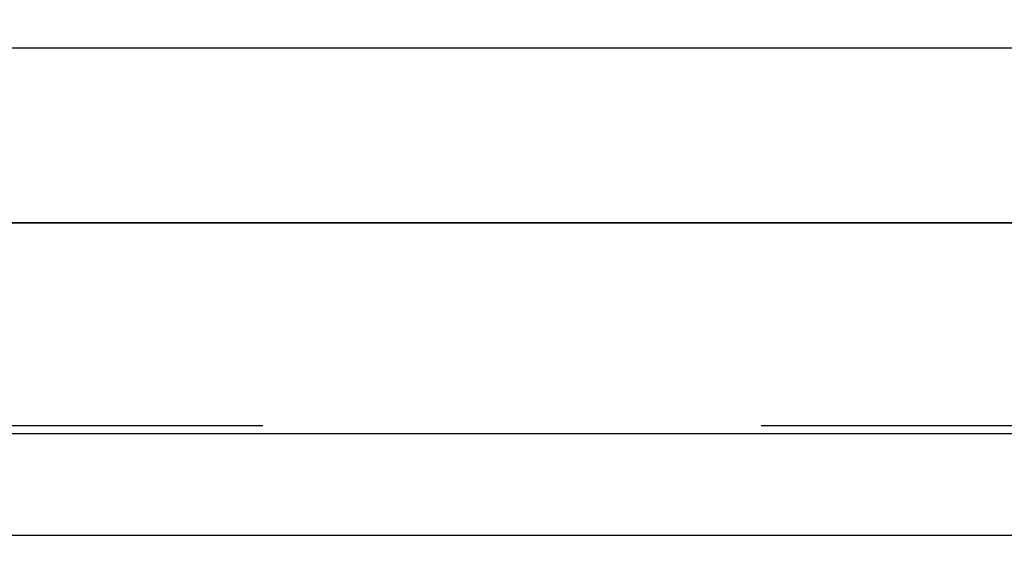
# Model space of a CAD drawing. Header units: millimetres. Extents: x -1690 to 192, y -898 to 54.
# Tile 134 of 256: x -1563.44 to -1550.44, y -48.54 to -41.38. Entities that reach past the tile are written whole.
import ezdxf

# ---------------------------------------------------------------- set-up
doc = ezdxf.new("R2010")
doc.units = ezdxf.units.MM
doc.header["$MEASUREMENT"] = 0
doc.layers.add('OVIDIO 186x93x72h', color=7, linetype='Continuous')

msp = doc.modelspace()

# ---------------------------------------------------------------- linework, layer by layer
at = {"layer": 'OVIDIO 186x93x72h', "extrusion": (1, 0, 0)}
for points in [[(-38.702, 676.569), (-38.788, 676.526), (-38.877, 676.486), (-38.966, 676.448), (-39.057, 676.412), (-39.149, 676.378), (-39.242, 676.346), (-39.335, 676.317), (-39.43, 676.289), (-39.526, 676.264), (-39.622, 676.242), (-39.719, 676.221), (-39.817, 676.203), (-39.915, 676.188), (-40.014, 676.175), (-40.113, 676.164), (-40.212, 676.156), (-40.311, 676.15), (-40.411, 676.147), (-40.51, 676.146), (-40.609, 676.148), (-40.708, 676.152), (-40.806, 676.159), (-40.904, 676.168), (-41.002, 676.179), (-41.099, 676.193), (-41.196, 676.209), (-41.291, 676.227), (-41.386, 676.248), (-41.48, 676.271), (-41.573, 676.296), (-41.665, 676.323), (-41.755, 676.352), (-41.845, 676.383), (-41.935, 676.416), (-42.024, 676.452), (-42.113, 676.49), (-42.201, 676.531), (-42.289, 676.573), (-42.376, 676.618), (-42.462, 676.666), (-42.546, 676.715), (-42.63, 676.767), (-42.713, 676.821), (-42.795, 676.877), (-42.875, 676.935), (-42.954, 676.995), (-43.032, 677.057), (-43.108, 677.121), (-43.182, 677.187), (-43.255, 677.255), (-43.326, 677.325), (-43.395, 677.396), (-43.462, 677.469), (-43.528, 677.543), (-43.591, 677.619), (-43.653, 677.697), (-43.712, 677.776), (-43.77, 677.856), (-43.825, 677.937), (-43.878, 678.019), (-43.929, 678.102), (-43.978, 678.187), (-44.024, 678.272), (-44.068, 678.357)], [(-41.385, 679.699), (-44.135, 685.2)], [(-42.973, 685.781), (-41.631, 686.452)], [(-43.773, 687.382), (-42.432, 688.053)], [(-43.773, 687.382), (-42.432, 688.053)], [(-44.694, 689.225), (-43.353, 689.896)], [(-43.353, 689.896), (-44.694, 689.225)], [(-43.353, 689.896), (-44.694, 689.225)], [(-44.694, 689.225), (-43.353, 689.896)], [(-44.068, 678.357), (-46.819, 683.858)], [(-46.819, 683.858), (-44.135, 685.2)], [(-45.615, 691.067), (-44.274, 691.738)], [(-45.615, 691.067), (-44.274, 691.738)], [(-47.364, 684.948), (-44.68, 686.29)], [(-47.364, 684.948), (-44.68, 686.29)], [(-46.416, 692.668), (-45.074, 693.339)], [(-45.857, 688.643), (-48.54, 687.302)], [(-48.54, 687.302), (-45.857, 688.643)], [(-48.54, 687.302), (-45.857, 688.643)], [(-45.857, 688.643), (-48.54, 687.302)], [(-49.717, 689.655), (-47.034, 690.997)], [(-49.717, 689.655), (-47.034, 690.997)], [(-50.262, 690.745), (-47.579, 692.087)], [(-47.579, 692.087), (-52.118, 701.165)]]:
    msp.add_lwpolyline(points, dxfattribs=at)
at = {"layer": 'OVIDIO 186x93x72h', "extrusion": (0, 0.894427, 0.447214)}
for points in [[(1553.088, 636.449), (1553.089, 636.364), (1553.092, 636.278), (1553.097, 636.191), (1553.104, 636.103), (1553.113, 636.015), (1553.124, 635.927), (1553.137, 635.838), (1553.152, 635.749), (1553.17, 635.659), (1553.19, 635.57), (1553.212, 635.48), (1553.237, 635.39), (1553.264, 635.3), (1553.293, 635.211), (1553.324, 635.121), (1553.358, 635.032), (1553.395, 634.943), (1553.434, 634.855), (1553.475, 634.768), (1553.518, 634.681), (1553.564, 634.595), (1553.612, 634.51), (1553.663, 634.426), (1553.716, 634.343), (1553.771, 634.261), (1553.828, 634.18), (1553.888, 634.101), (1553.949, 634.023), (1554.013, 633.946), (1554.079, 633.871), (1554.146, 633.798), (1554.216, 633.727), (1554.287, 633.657), (1554.36, 633.59), (1554.435, 633.524), (1554.512, 633.46), (1554.589, 633.399), (1554.669, 633.339), (1554.749, 633.282), (1554.831, 633.227), (1554.915, 633.174), (1554.999, 633.123), (1555.084, 633.075), (1555.17, 633.029), (1555.257, 632.986), (1555.344, 632.945), (1555.432, 632.906), (1555.521, 632.87), (1555.61, 632.836), (1555.699, 632.804), (1555.789, 632.775), (1555.879, 632.748), (1555.969, 632.723), (1556.058, 632.701), (1556.148, 632.681), (1556.238, 632.664), (1556.327, 632.648), (1556.416, 632.635), (1556.504, 632.624), (1556.592, 632.615), (1556.68, 632.608), (1556.767, 632.603), (1556.853, 632.6), (1556.938, 632.599), (1557.024, 632.6), (1557.11, 632.603), (1557.197, 632.608), (1557.284, 632.615), (1557.372, 632.624), (1557.461, 632.635), (1557.549, 632.648), (1557.639, 632.664), (1557.728, 632.681), (1557.818, 632.701), (1557.908, 632.723), (1557.998, 632.748), (1558.087, 632.775), (1558.177, 632.804), (1558.266, 632.836), (1558.355, 632.87), (1558.444, 632.906), (1558.532, 632.945), (1558.62, 632.986), (1558.706, 633.029), (1558.792, 633.075), (1558.878, 633.123), (1558.962, 633.174), (1559.045, 633.227), (1559.127, 633.282), (1559.208, 633.339), (1559.287, 633.399), (1559.365, 633.46), (1559.441, 633.524), (1559.516, 633.59), (1559.589, 633.657), (1559.661, 633.727), (1559.73, 633.798), (1559.798, 633.871), (1559.863, 633.946), (1559.927, 634.023), (1559.989, 634.101), (1560.048, 634.18), (1560.106, 634.261), (1560.161, 634.343), (1560.213, 634.426), (1560.264, 634.51), (1560.312, 634.595), (1560.358, 634.681), (1560.402, 634.768), (1560.443, 634.855), (1560.481, 634.943), (1560.518, 635.032), (1560.552, 635.121), (1560.583, 635.211), (1560.613, 635.3), (1560.64, 635.39), (1560.664, 635.48), (1560.686, 635.57), (1560.706, 635.659), (1560.724, 635.749), (1560.739, 635.838), (1560.753, 635.927), (1560.764, 636.015), (1560.773, 636.103), (1560.779, 636.191), (1560.784, 636.278), (1560.787, 636.364), (1560.788, 636.449)], [(1560.788, 636.449), (1560.787, 636.364), (1560.784, 636.278), (1560.779, 636.191), (1560.773, 636.103), (1560.764, 636.015), (1560.753, 635.927), (1560.739, 635.838), (1560.724, 635.749), (1560.706, 635.659), (1560.686, 635.57), (1560.664, 635.48), (1560.64, 635.39), (1560.613, 635.3), (1560.583, 635.211), (1560.552, 635.121), (1560.518, 635.032), (1560.481, 634.943), (1560.443, 634.855), (1560.402, 634.768), (1560.358, 634.681), (1560.312, 634.595), (1560.264, 634.51), (1560.213, 634.426), (1560.161, 634.343), (1560.106, 634.261), (1560.048, 634.18), (1559.989, 634.101), (1559.927, 634.023), (1559.863, 633.946), (1559.798, 633.871), (1559.73, 633.798), (1559.661, 633.727), (1559.589, 633.657), (1559.516, 633.59), (1559.441, 633.524), (1559.365, 633.46), (1559.287, 633.399), (1559.208, 633.339), (1559.127, 633.282), (1559.045, 633.227), (1558.962, 633.174), (1558.878, 633.123), (1558.792, 633.075), (1558.706, 633.029), (1558.62, 632.986), (1558.532, 632.945), (1558.444, 632.906), (1558.355, 632.87), (1558.266, 632.836), (1558.177, 632.804), (1558.087, 632.775), (1557.998, 632.748), (1557.908, 632.723), (1557.818, 632.701), (1557.728, 632.681), (1557.639, 632.664), (1557.549, 632.648), (1557.461, 632.635), (1557.372, 632.624), (1557.284, 632.615), (1557.197, 632.608), (1557.11, 632.603), (1557.024, 632.6), (1556.938, 632.599), (1556.853, 632.6), (1556.767, 632.603), (1556.68, 632.608), (1556.592, 632.615), (1556.504, 632.624), (1556.416, 632.635), (1556.327, 632.648), (1556.238, 632.664), (1556.148, 632.681), (1556.058, 632.701), (1555.969, 632.723), (1555.879, 632.748), (1555.789, 632.775), (1555.699, 632.804), (1555.61, 632.836), (1555.521, 632.87), (1555.432, 632.906), (1555.344, 632.945), (1555.257, 632.986), (1555.17, 633.029), (1555.084, 633.075), (1554.999, 633.123), (1554.915, 633.174), (1554.831, 633.227), (1554.749, 633.282), (1554.669, 633.339), (1554.589, 633.399), (1554.512, 633.46), (1554.435, 633.524), (1554.36, 633.59), (1554.287, 633.657), (1554.216, 633.727), (1554.146, 633.798), (1554.079, 633.871), (1554.013, 633.946), (1553.949, 634.023), (1553.888, 634.101), (1553.828, 634.18), (1553.771, 634.261), (1553.716, 634.343), (1553.663, 634.426), (1553.612, 634.51), (1553.564, 634.595), (1553.518, 634.681), (1553.475, 634.768), (1553.434, 634.855), (1553.395, 634.943), (1553.358, 635.032), (1553.324, 635.121), (1553.293, 635.211), (1553.264, 635.3), (1553.237, 635.39), (1553.212, 635.48), (1553.19, 635.57), (1553.17, 635.659), (1553.152, 635.749), (1553.137, 635.838), (1553.124, 635.927), (1553.113, 636.015), (1553.104, 636.103), (1553.097, 636.191), (1553.092, 636.278), (1553.089, 636.364), (1553.088, 636.449)], [(1560.788, 636.449), (1560.788, 636.38), (1560.786, 636.311), (1560.783, 636.242), (1560.778, 636.173), (1560.773, 636.104), (1560.766, 636.035), (1560.758, 635.966), (1560.748, 635.898), (1560.738, 635.829), (1560.726, 635.761), (1560.713, 635.694), (1560.699, 635.626), (1560.684, 635.559), (1560.667, 635.492), (1560.65, 635.426), (1560.631, 635.36), (1560.611, 635.295), (1560.59, 635.23), (1560.568, 635.166), (1560.545, 635.102), (1560.521, 635.039), (1560.495, 634.977), (1560.442, 634.853), (1560.384, 634.733), (1560.323, 634.615), (1560.259, 634.501), (1560.191, 634.389), (1560.127, 634.292), (1560.06, 634.196), (1559.989, 634.101), (1559.915, 634.008), (1559.838, 633.917), (1559.758, 633.827), (1559.674, 633.74), (1559.587, 633.655), (1559.497, 633.573), (1559.405, 633.493), (1559.309, 633.416), (1559.211, 633.342), (1559.11, 633.271), (1559.007, 633.202), (1558.902, 633.138), (1558.795, 633.076), (1558.685, 633.018), (1558.574, 632.964), (1558.462, 632.914), (1558.348, 632.867), (1558.232, 632.823), (1558.116, 632.784), (1557.999, 632.748), (1557.881, 632.717), (1557.763, 632.689), (1557.645, 632.665), (1557.526, 632.644), (1557.408, 632.628), (1557.29, 632.615), (1557.172, 632.606), (1557.055, 632.601), (1556.938, 632.599), (1556.822, 632.601), (1556.705, 632.606), (1556.587, 632.615), (1556.469, 632.628), (1556.35, 632.644), (1556.232, 632.665), (1556.113, 632.689), (1555.995, 632.717), (1555.877, 632.748), (1555.76, 632.784), (1555.644, 632.823), (1555.529, 632.867), (1555.415, 632.914), (1555.302, 632.964), (1555.191, 633.018), (1555.082, 633.076), (1554.974, 633.138), (1554.869, 633.202), (1554.766, 633.271), (1554.665, 633.342), (1554.567, 633.416), (1554.472, 633.493), (1554.379, 633.573), (1554.289, 633.655), (1554.202, 633.74), (1554.119, 633.827), (1554.038, 633.917), (1553.961, 634.008), (1553.887, 634.101), (1553.816, 634.196), (1553.749, 634.292), (1553.685, 634.389), (1553.618, 634.501), (1553.553, 634.615), (1553.492, 634.733), (1553.434, 634.853), (1553.381, 634.977), (1553.356, 635.039), (1553.331, 635.102), (1553.308, 635.166), (1553.286, 635.23), (1553.265, 635.295), (1553.245, 635.36), (1553.227, 635.426), (1553.209, 635.492), (1553.192, 635.559), (1553.177, 635.626), (1553.163, 635.694), (1553.15, 635.761), (1553.138, 635.829), (1553.128, 635.898), (1553.119, 635.966), (1553.111, 636.035), (1553.104, 636.104), (1553.098, 636.173), (1553.094, 636.242), (1553.091, 636.311), (1553.089, 636.38), (1553.088, 636.449)], [(1560.788, 636.449), (1560.787, 636.364), (1560.784, 636.278), (1560.779, 636.191), (1560.773, 636.103), (1560.764, 636.015), (1560.753, 635.927), (1560.739, 635.838), (1560.724, 635.749), (1560.706, 635.659), (1560.686, 635.57), (1560.664, 635.48), (1560.64, 635.39), (1560.613, 635.3), (1560.583, 635.211), (1560.552, 635.121), (1560.518, 635.032), (1560.481, 634.943), (1560.443, 634.855), (1560.402, 634.768), (1560.358, 634.681), (1560.312, 634.595), (1560.264, 634.51), (1560.213, 634.426), (1560.161, 634.343), (1560.106, 634.261), (1560.048, 634.18), (1559.989, 634.101), (1559.927, 634.023), (1559.863, 633.946), (1559.798, 633.871), (1559.73, 633.798), (1559.661, 633.727), (1559.589, 633.657), (1559.516, 633.59), (1559.441, 633.524), (1559.365, 633.46), (1559.287, 633.399), (1559.208, 633.339), (1559.127, 633.282), (1559.045, 633.227), (1558.962, 633.174), (1558.878, 633.123), (1558.792, 633.075), (1558.706, 633.029), (1558.62, 632.986), (1558.532, 632.945), (1558.444, 632.906), (1558.355, 632.87), (1558.266, 632.836), (1558.177, 632.804), (1558.087, 632.775), (1557.998, 632.748), (1557.908, 632.723), (1557.818, 632.701), (1557.728, 632.681), (1557.639, 632.664), (1557.549, 632.648), (1557.461, 632.635), (1557.372, 632.624), (1557.284, 632.615), (1557.197, 632.608), (1557.11, 632.603), (1557.024, 632.6), (1556.938, 632.599), (1556.853, 632.6), (1556.767, 632.603), (1556.68, 632.608), (1556.592, 632.615), (1556.504, 632.624), (1556.416, 632.635), (1556.327, 632.648), (1556.238, 632.664), (1556.148, 632.681), (1556.058, 632.701), (1555.969, 632.723), (1555.879, 632.748), (1555.789, 632.775), (1555.699, 632.804), (1555.61, 632.836), (1555.521, 632.87), (1555.432, 632.906), (1555.344, 632.945), (1555.257, 632.986), (1555.17, 633.029), (1555.084, 633.075), (1554.999, 633.123), (1554.915, 633.174), (1554.831, 633.227), (1554.749, 633.282), (1554.669, 633.339), (1554.589, 633.399), (1554.512, 633.46), (1554.435, 633.524), (1554.36, 633.59), (1554.287, 633.657), (1554.216, 633.727), (1554.146, 633.798), (1554.079, 633.871), (1554.013, 633.946), (1553.949, 634.023), (1553.888, 634.101), (1553.828, 634.18), (1553.771, 634.261), (1553.716, 634.343), (1553.663, 634.426), (1553.612, 634.51), (1553.564, 634.595), (1553.518, 634.681), (1553.475, 634.768), (1553.434, 634.855), (1553.395, 634.943), (1553.358, 635.032), (1553.324, 635.121), (1553.293, 635.211), (1553.264, 635.3), (1553.237, 635.39), (1553.212, 635.48), (1553.19, 635.57), (1553.17, 635.659), (1553.152, 635.749), (1553.137, 635.838), (1553.124, 635.927), (1553.113, 636.015), (1553.104, 636.103), (1553.097, 636.191), (1553.092, 636.278), (1553.089, 636.364), (1553.088, 636.449)], [(1553.088, 636.449), (1553.089, 636.364), (1553.092, 636.278), (1553.097, 636.191), (1553.104, 636.103), (1553.113, 636.015), (1553.124, 635.927), (1553.137, 635.838), (1553.152, 635.749), (1553.17, 635.659), (1553.19, 635.57), (1553.212, 635.48), (1553.237, 635.39), (1553.264, 635.3), (1553.293, 635.211), (1553.324, 635.121), (1553.358, 635.032), (1553.395, 634.943), (1553.434, 634.855), (1553.475, 634.768), (1553.518, 634.681), (1553.564, 634.595), (1553.612, 634.51), (1553.663, 634.426), (1553.716, 634.343), (1553.771, 634.261), (1553.828, 634.18), (1553.888, 634.101), (1553.949, 634.023), (1554.013, 633.946), (1554.079, 633.871), (1554.146, 633.798), (1554.216, 633.727), (1554.287, 633.657), (1554.36, 633.59), (1554.435, 633.524), (1554.512, 633.46), (1554.589, 633.399), (1554.669, 633.339), (1554.749, 633.282), (1554.831, 633.227), (1554.915, 633.174), (1554.999, 633.123), (1555.084, 633.075), (1555.17, 633.029), (1555.257, 632.986), (1555.344, 632.945), (1555.432, 632.906), (1555.521, 632.87), (1555.61, 632.836), (1555.699, 632.804), (1555.789, 632.775), (1555.879, 632.748), (1555.969, 632.723), (1556.058, 632.701), (1556.148, 632.681), (1556.238, 632.664), (1556.327, 632.648), (1556.416, 632.635), (1556.504, 632.624), (1556.592, 632.615), (1556.68, 632.608), (1556.767, 632.603), (1556.853, 632.6), (1556.938, 632.599), (1557.024, 632.6), (1557.11, 632.603), (1557.197, 632.608), (1557.284, 632.615), (1557.372, 632.624), (1557.461, 632.635), (1557.549, 632.648), (1557.639, 632.664), (1557.728, 632.681), (1557.818, 632.701), (1557.908, 632.723), (1557.998, 632.748), (1558.087, 632.775), (1558.177, 632.804), (1558.266, 632.836), (1558.355, 632.87), (1558.444, 632.906), (1558.532, 632.945), (1558.62, 632.986), (1558.706, 633.029), (1558.792, 633.075), (1558.878, 633.123), (1558.962, 633.174), (1559.045, 633.227), (1559.127, 633.282), (1559.208, 633.339), (1559.287, 633.399), (1559.365, 633.46), (1559.441, 633.524), (1559.516, 633.59), (1559.589, 633.657), (1559.661, 633.727), (1559.73, 633.798), (1559.798, 633.871), (1559.863, 633.946), (1559.927, 634.023), (1559.989, 634.101), (1560.048, 634.18), (1560.106, 634.261), (1560.161, 634.343), (1560.213, 634.426), (1560.264, 634.51), (1560.312, 634.595), (1560.358, 634.681), (1560.402, 634.768), (1560.443, 634.855), (1560.481, 634.943), (1560.518, 635.032), (1560.552, 635.121), (1560.583, 635.211), (1560.613, 635.3), (1560.64, 635.39), (1560.664, 635.48), (1560.686, 635.57), (1560.706, 635.659), (1560.724, 635.749), (1560.739, 635.838), (1560.753, 635.927), (1560.764, 636.015), (1560.773, 636.103), (1560.779, 636.191), (1560.784, 636.278), (1560.787, 636.364), (1560.788, 636.449)], [(1560.788, 636.449), (1560.787, 636.535), (1560.784, 636.621), (1560.779, 636.708), (1560.773, 636.795), (1560.764, 636.883), (1560.753, 636.972), (1560.739, 637.061), (1560.724, 637.15), (1560.706, 637.239), (1560.686, 637.329), (1560.664, 637.419), (1560.64, 637.509), (1560.613, 637.598), (1560.583, 637.688), (1560.552, 637.777), (1560.518, 637.866), (1560.481, 637.955), (1560.443, 638.043), (1560.402, 638.131), (1560.358, 638.218), (1560.312, 638.304), (1560.264, 638.389), (1560.213, 638.473), (1560.161, 638.556), (1560.106, 638.638), (1560.048, 638.719), (1559.989, 638.798), (1559.927, 638.876), (1559.863, 638.952), (1559.798, 639.027), (1559.73, 639.1), (1559.661, 639.172), (1559.589, 639.241), (1559.516, 639.309), (1559.441, 639.375), (1559.365, 639.438), (1559.287, 639.5), (1559.208, 639.559), (1559.127, 639.617), (1559.045, 639.672), (1558.962, 639.725), (1558.878, 639.775), (1558.792, 639.823), (1558.706, 639.869), (1558.62, 639.913), (1558.532, 639.954), (1558.444, 639.993), (1558.355, 640.029), (1558.266, 640.063), (1558.177, 640.095), (1558.087, 640.124), (1557.998, 640.151), (1557.908, 640.175), (1557.818, 640.197), (1557.728, 640.217), (1557.639, 640.235), (1557.549, 640.25), (1557.461, 640.264), (1557.372, 640.275), (1557.284, 640.284), (1557.197, 640.291), (1557.11, 640.295), (1557.024, 640.298), (1556.938, 640.299), (1556.853, 640.298), (1556.767, 640.295), (1556.68, 640.291), (1556.592, 640.284), (1556.504, 640.275), (1556.416, 640.264), (1556.327, 640.25), (1556.238, 640.235), (1556.148, 640.217), (1556.058, 640.197), (1555.969, 640.175), (1555.879, 640.151), (1555.789, 640.124), (1555.699, 640.095), (1555.61, 640.063), (1555.521, 640.029), (1555.432, 639.993), (1555.344, 639.954), (1555.257, 639.913), (1555.17, 639.869), (1555.084, 639.823), (1554.999, 639.775), (1554.915, 639.725), (1554.831, 639.672), (1554.749, 639.617), (1554.669, 639.559), (1554.589, 639.5), (1554.512, 639.438), (1554.435, 639.375), (1554.36, 639.309), (1554.287, 639.241), (1554.216, 639.172), (1554.146, 639.1), (1554.079, 639.027), (1554.013, 638.952), (1553.949, 638.876), (1553.888, 638.798), (1553.828, 638.719), (1553.771, 638.638), (1553.716, 638.556), (1553.663, 638.473), (1553.612, 638.389), (1553.564, 638.304), (1553.518, 638.218), (1553.475, 638.131), (1553.434, 638.043), (1553.395, 637.955), (1553.358, 637.866), (1553.324, 637.777), (1553.293, 637.688), (1553.264, 637.598), (1553.237, 637.509), (1553.212, 637.419), (1553.19, 637.329), (1553.17, 637.239), (1553.152, 637.15), (1553.137, 637.061), (1553.124, 636.972), (1553.113, 636.883), (1553.104, 636.795), (1553.097, 636.708), (1553.092, 636.621), (1553.089, 636.535), (1553.088, 636.449)], [(1553.088, 636.449), (1553.089, 636.535), (1553.092, 636.621), (1553.097, 636.708), (1553.104, 636.795), (1553.113, 636.883), (1553.124, 636.972), (1553.137, 637.061), (1553.152, 637.15), (1553.17, 637.239), (1553.19, 637.329), (1553.212, 637.419), (1553.237, 637.509), (1553.264, 637.598), (1553.293, 637.688), (1553.324, 637.777), (1553.358, 637.866), (1553.395, 637.955), (1553.434, 638.043), (1553.475, 638.131), (1553.518, 638.218), (1553.564, 638.304), (1553.612, 638.389), (1553.663, 638.473), (1553.716, 638.556), (1553.771, 638.638), (1553.828, 638.719), (1553.888, 638.798), (1553.949, 638.876), (1554.013, 638.952), (1554.079, 639.027), (1554.146, 639.1), (1554.216, 639.172), (1554.287, 639.241), (1554.36, 639.309), (1554.435, 639.375), (1554.512, 639.438), (1554.589, 639.5), (1554.669, 639.559), (1554.749, 639.617), (1554.831, 639.672), (1554.915, 639.725), (1554.999, 639.775), (1555.084, 639.823), (1555.17, 639.869), (1555.257, 639.913), (1555.344, 639.954), (1555.432, 639.993), (1555.521, 640.029), (1555.61, 640.063), (1555.699, 640.095), (1555.789, 640.124), (1555.879, 640.151), (1555.969, 640.175), (1556.058, 640.197), (1556.148, 640.217), (1556.238, 640.235), (1556.327, 640.25), (1556.416, 640.264), (1556.504, 640.275), (1556.592, 640.284), (1556.68, 640.291), (1556.767, 640.295), (1556.853, 640.298), (1556.938, 640.299), (1557.024, 640.298), (1557.11, 640.295), (1557.197, 640.291), (1557.284, 640.284), (1557.372, 640.275), (1557.461, 640.264), (1557.549, 640.25), (1557.639, 640.235), (1557.728, 640.217), (1557.818, 640.197), (1557.908, 640.175), (1557.998, 640.151), (1558.087, 640.124), (1558.177, 640.095), (1558.266, 640.063), (1558.355, 640.029), (1558.444, 639.993), (1558.532, 639.954), (1558.62, 639.913), (1558.706, 639.869), (1558.792, 639.823), (1558.878, 639.775), (1558.962, 639.725), (1559.045, 639.672), (1559.127, 639.617), (1559.208, 639.559), (1559.287, 639.5), (1559.365, 639.438), (1559.441, 639.375), (1559.516, 639.309), (1559.589, 639.241), (1559.661, 639.172), (1559.73, 639.1), (1559.798, 639.027), (1559.863, 638.952), (1559.927, 638.876), (1559.989, 638.798), (1560.048, 638.719), (1560.106, 638.638), (1560.161, 638.556), (1560.213, 638.473), (1560.264, 638.389), (1560.312, 638.304), (1560.358, 638.218), (1560.402, 638.131), (1560.443, 638.043), (1560.481, 637.955), (1560.518, 637.866), (1560.552, 637.777), (1560.583, 637.688), (1560.613, 637.598), (1560.64, 637.509), (1560.664, 637.419), (1560.686, 637.329), (1560.706, 637.239), (1560.724, 637.15), (1560.739, 637.061), (1560.753, 636.972), (1560.764, 636.883), (1560.773, 636.795), (1560.779, 636.708), (1560.784, 636.621), (1560.787, 636.535), (1560.788, 636.449)], [(1553.088, 636.449), (1553.089, 636.518), (1553.091, 636.588), (1553.094, 636.657), (1553.098, 636.726), (1553.104, 636.795), (1553.111, 636.864), (1553.119, 636.932), (1553.128, 637.001), (1553.138, 637.069), (1553.15, 637.137), (1553.163, 637.205), (1553.177, 637.272), (1553.192, 637.339), (1553.209, 637.406), (1553.227, 637.472), (1553.245, 637.538), (1553.265, 637.603), (1553.286, 637.668), (1553.308, 637.733), (1553.331, 637.796), (1553.356, 637.859), (1553.381, 637.922), (1553.434, 638.045), (1553.492, 638.166), (1553.553, 638.283), (1553.618, 638.398), (1553.685, 638.509), (1553.749, 638.606), (1553.816, 638.703), (1553.887, 638.797), (1553.961, 638.89), (1554.038, 638.982), (1554.119, 639.071), (1554.202, 639.158), (1554.289, 639.243), (1554.379, 639.326), (1554.472, 639.406), (1554.567, 639.483), (1554.665, 639.557), (1554.766, 639.628), (1554.869, 639.696), (1554.974, 639.761), (1555.082, 639.822), (1555.191, 639.88), (1555.302, 639.934), (1555.415, 639.985), (1555.529, 640.032), (1555.644, 640.075), (1555.76, 640.115), (1555.877, 640.15), (1555.995, 640.182), (1556.113, 640.21), (1556.232, 640.234), (1556.35, 640.254), (1556.469, 640.271), (1556.587, 640.283), (1556.705, 640.292), (1556.822, 640.297), (1556.938, 640.299), (1557.055, 640.297), (1557.172, 640.292), (1557.29, 640.283), (1557.408, 640.271), (1557.526, 640.254), (1557.645, 640.234), (1557.763, 640.21), (1557.881, 640.182), (1557.999, 640.15), (1558.116, 640.115), (1558.232, 640.075), (1558.348, 640.032), (1558.462, 639.985), (1558.574, 639.934), (1558.685, 639.88), (1558.795, 639.822), (1558.902, 639.761), (1559.007, 639.696), (1559.11, 639.628), (1559.211, 639.557), (1559.309, 639.483), (1559.405, 639.406), (1559.497, 639.326), (1559.587, 639.243), (1559.674, 639.158), (1559.758, 639.071), (1559.838, 638.982), (1559.915, 638.89), (1559.989, 638.797), (1560.06, 638.703), (1560.127, 638.606), (1560.191, 638.509), (1560.259, 638.398), (1560.323, 638.283), (1560.384, 638.166), (1560.442, 638.045), (1560.495, 637.922), (1560.521, 637.859), (1560.545, 637.796), (1560.568, 637.733), (1560.59, 637.668), (1560.611, 637.603), (1560.631, 637.538), (1560.65, 637.472), (1560.667, 637.406), (1560.684, 637.339), (1560.699, 637.272), (1560.713, 637.205), (1560.726, 637.137), (1560.738, 637.069), (1560.748, 637.001), (1560.758, 636.932), (1560.766, 636.864), (1560.773, 636.795), (1560.778, 636.726), (1560.783, 636.657), (1560.786, 636.588), (1560.788, 636.518), (1560.788, 636.449)], [(1553.088, 636.449), (1553.089, 636.364), (1553.092, 636.278), (1553.097, 636.191), (1553.104, 636.103), (1553.113, 636.015), (1553.124, 635.927), (1553.137, 635.838), (1553.152, 635.749), (1553.17, 635.659), (1553.19, 635.57), (1553.212, 635.48), (1553.237, 635.39), (1553.264, 635.3), (1553.293, 635.211), (1553.324, 635.121), (1553.358, 635.032), (1553.395, 634.943), (1553.434, 634.855), (1553.475, 634.768), (1553.518, 634.681), (1553.564, 634.595), (1553.612, 634.51), (1553.663, 634.426), (1553.716, 634.343), (1553.771, 634.261), (1553.828, 634.18), (1553.888, 634.101), (1553.949, 634.023), (1554.013, 633.946), (1554.079, 633.871), (1554.146, 633.798), (1554.216, 633.727), (1554.287, 633.657), (1554.36, 633.59), (1554.435, 633.524), (1554.512, 633.46), (1554.589, 633.399), (1554.669, 633.339), (1554.749, 633.282), (1554.831, 633.227), (1554.915, 633.174), (1554.999, 633.123), (1555.084, 633.075), (1555.17, 633.029), (1555.257, 632.986), (1555.344, 632.945), (1555.432, 632.906), (1555.521, 632.87), (1555.61, 632.836), (1555.699, 632.804), (1555.789, 632.775), (1555.879, 632.748), (1555.969, 632.723), (1556.058, 632.701), (1556.148, 632.681), (1556.238, 632.664), (1556.327, 632.648), (1556.416, 632.635), (1556.504, 632.624), (1556.592, 632.615), (1556.68, 632.608), (1556.767, 632.603), (1556.853, 632.6), (1556.938, 632.599), (1557.024, 632.6), (1557.11, 632.603), (1557.197, 632.608), (1557.284, 632.615), (1557.372, 632.624), (1557.461, 632.635), (1557.549, 632.648), (1557.639, 632.664), (1557.728, 632.681), (1557.818, 632.701), (1557.908, 632.723), (1557.998, 632.748), (1558.087, 632.775), (1558.177, 632.804), (1558.266, 632.836), (1558.355, 632.87), (1558.444, 632.906), (1558.532, 632.945), (1558.62, 632.986), (1558.706, 633.029), (1558.792, 633.075), (1558.878, 633.123), (1558.962, 633.174), (1559.045, 633.227), (1559.127, 633.282), (1559.208, 633.339), (1559.287, 633.399), (1559.365, 633.46), (1559.441, 633.524), (1559.516, 633.59), (1559.589, 633.657), (1559.661, 633.727), (1559.73, 633.798), (1559.798, 633.871), (1559.863, 633.946), (1559.927, 634.023), (1559.989, 634.101), (1560.048, 634.18), (1560.106, 634.261), (1560.161, 634.343), (1560.213, 634.426), (1560.264, 634.51), (1560.312, 634.595), (1560.358, 634.681), (1560.402, 634.768), (1560.443, 634.855), (1560.481, 634.943), (1560.518, 635.032), (1560.552, 635.121), (1560.583, 635.211), (1560.613, 635.3), (1560.64, 635.39), (1560.664, 635.48), (1560.686, 635.57), (1560.706, 635.659), (1560.724, 635.749), (1560.739, 635.838), (1560.753, 635.927), (1560.764, 636.015), (1560.773, 636.103), (1560.779, 636.191), (1560.784, 636.278), (1560.787, 636.364), (1560.788, 636.449)], [(1560.788, 636.449), (1560.787, 636.364), (1560.784, 636.278), (1560.779, 636.191), (1560.773, 636.103), (1560.764, 636.015), (1560.753, 635.927), (1560.739, 635.838), (1560.724, 635.749), (1560.706, 635.659), (1560.686, 635.57), (1560.664, 635.48), (1560.64, 635.39), (1560.613, 635.3), (1560.583, 635.211), (1560.552, 635.121), (1560.518, 635.032), (1560.481, 634.943), (1560.443, 634.855), (1560.402, 634.768), (1560.358, 634.681), (1560.312, 634.595), (1560.264, 634.51), (1560.213, 634.426), (1560.161, 634.343), (1560.106, 634.261), (1560.048, 634.18), (1559.989, 634.101), (1559.927, 634.023), (1559.863, 633.946), (1559.798, 633.871), (1559.73, 633.798), (1559.661, 633.727), (1559.589, 633.657), (1559.516, 633.59), (1559.441, 633.524), (1559.365, 633.46), (1559.287, 633.399), (1559.208, 633.339), (1559.127, 633.282), (1559.045, 633.227), (1558.962, 633.174), (1558.878, 633.123), (1558.792, 633.075), (1558.706, 633.029), (1558.62, 632.986), (1558.532, 632.945), (1558.444, 632.906), (1558.355, 632.87), (1558.266, 632.836), (1558.177, 632.804), (1558.087, 632.775), (1557.998, 632.748), (1557.908, 632.723), (1557.818, 632.701), (1557.728, 632.681), (1557.639, 632.664), (1557.549, 632.648), (1557.461, 632.635), (1557.372, 632.624), (1557.284, 632.615), (1557.197, 632.608), (1557.11, 632.603), (1557.024, 632.6), (1556.938, 632.599), (1556.853, 632.6), (1556.767, 632.603), (1556.68, 632.608), (1556.592, 632.615), (1556.504, 632.624), (1556.416, 632.635), (1556.327, 632.648), (1556.238, 632.664), (1556.148, 632.681), (1556.058, 632.701), (1555.969, 632.723), (1555.879, 632.748), (1555.789, 632.775), (1555.699, 632.804), (1555.61, 632.836), (1555.521, 632.87), (1555.432, 632.906), (1555.344, 632.945), (1555.257, 632.986), (1555.17, 633.029), (1555.084, 633.075), (1554.999, 633.123), (1554.915, 633.174), (1554.831, 633.227), (1554.749, 633.282), (1554.669, 633.339), (1554.589, 633.399), (1554.512, 633.46), (1554.435, 633.524), (1554.36, 633.59), (1554.287, 633.657), (1554.216, 633.727), (1554.146, 633.798), (1554.079, 633.871), (1554.013, 633.946), (1553.949, 634.023), (1553.888, 634.101), (1553.828, 634.18), (1553.771, 634.261), (1553.716, 634.343), (1553.663, 634.426), (1553.612, 634.51), (1553.564, 634.595), (1553.518, 634.681), (1553.475, 634.768), (1553.434, 634.855), (1553.395, 634.943), (1553.358, 635.032), (1553.324, 635.121), (1553.293, 635.211), (1553.264, 635.3), (1553.237, 635.39), (1553.212, 635.48), (1553.19, 635.57), (1553.17, 635.659), (1553.152, 635.749), (1553.137, 635.838), (1553.124, 635.927), (1553.113, 636.015), (1553.104, 636.103), (1553.097, 636.191), (1553.092, 636.278), (1553.089, 636.364), (1553.088, 636.449)], [(1553.088, 636.449), (1553.089, 636.535), (1553.092, 636.621), (1553.097, 636.708), (1553.104, 636.795), (1553.113, 636.883), (1553.124, 636.972), (1553.137, 637.061), (1553.152, 637.15), (1553.17, 637.239), (1553.19, 637.329), (1553.212, 637.419), (1553.237, 637.509), (1553.264, 637.598), (1553.293, 637.688), (1553.324, 637.777), (1553.358, 637.866), (1553.395, 637.955), (1553.434, 638.043), (1553.475, 638.131), (1553.518, 638.218), (1553.564, 638.304), (1553.612, 638.389), (1553.663, 638.473), (1553.716, 638.556), (1553.771, 638.638), (1553.828, 638.719), (1553.888, 638.798), (1553.949, 638.876), (1554.013, 638.952), (1554.079, 639.027), (1554.146, 639.1), (1554.216, 639.172), (1554.287, 639.241), (1554.36, 639.309), (1554.435, 639.375), (1554.512, 639.438), (1554.589, 639.5), (1554.669, 639.559), (1554.749, 639.617), (1554.831, 639.672), (1554.915, 639.725), (1554.999, 639.775), (1555.084, 639.823), (1555.17, 639.869), (1555.257, 639.913), (1555.344, 639.954), (1555.432, 639.993), (1555.521, 640.029), (1555.61, 640.063), (1555.699, 640.095), (1555.789, 640.124), (1555.879, 640.151), (1555.969, 640.175), (1556.058, 640.197), (1556.148, 640.217), (1556.238, 640.235), (1556.327, 640.25), (1556.416, 640.264), (1556.504, 640.275), (1556.592, 640.284), (1556.68, 640.291), (1556.767, 640.295), (1556.853, 640.298), (1556.938, 640.299), (1557.024, 640.298), (1557.11, 640.295), (1557.197, 640.291), (1557.284, 640.284), (1557.372, 640.275), (1557.461, 640.264), (1557.549, 640.25), (1557.639, 640.235), (1557.728, 640.217), (1557.818, 640.197), (1557.908, 640.175), (1557.998, 640.151), (1558.087, 640.124), (1558.177, 640.095), (1558.266, 640.063), (1558.355, 640.029), (1558.444, 639.993), (1558.532, 639.954), (1558.62, 639.913), (1558.706, 639.869), (1558.792, 639.823), (1558.878, 639.775), (1558.962, 639.725), (1559.045, 639.672), (1559.127, 639.617), (1559.208, 639.559), (1559.287, 639.5), (1559.365, 639.438), (1559.441, 639.375), (1559.516, 639.309), (1559.589, 639.241), (1559.661, 639.172), (1559.73, 639.1), (1559.798, 639.027), (1559.863, 638.952), (1559.927, 638.876), (1559.989, 638.798), (1560.048, 638.719), (1560.106, 638.638), (1560.161, 638.556), (1560.213, 638.473), (1560.264, 638.389), (1560.312, 638.304), (1560.358, 638.218), (1560.402, 638.131), (1560.443, 638.043), (1560.481, 637.955), (1560.518, 637.866), (1560.552, 637.777), (1560.583, 637.688), (1560.613, 637.598), (1560.64, 637.509), (1560.664, 637.419), (1560.686, 637.329), (1560.706, 637.239), (1560.724, 637.15), (1560.739, 637.061), (1560.753, 636.972), (1560.764, 636.883), (1560.773, 636.795), (1560.779, 636.708), (1560.784, 636.621), (1560.787, 636.535), (1560.788, 636.449)], [(1560.788, 636.449), (1560.787, 636.535), (1560.784, 636.621), (1560.779, 636.708), (1560.773, 636.795), (1560.764, 636.883), (1560.753, 636.972), (1560.739, 637.061), (1560.724, 637.15), (1560.706, 637.239), (1560.686, 637.329), (1560.664, 637.419), (1560.64, 637.509), (1560.613, 637.598), (1560.583, 637.688), (1560.552, 637.777), (1560.518, 637.866), (1560.481, 637.955), (1560.443, 638.043), (1560.402, 638.131), (1560.358, 638.218), (1560.312, 638.304), (1560.264, 638.389), (1560.213, 638.473), (1560.161, 638.556), (1560.106, 638.638), (1560.048, 638.719), (1559.989, 638.798), (1559.927, 638.876), (1559.863, 638.952), (1559.798, 639.027), (1559.73, 639.1), (1559.661, 639.172), (1559.589, 639.241), (1559.516, 639.309), (1559.441, 639.375), (1559.365, 639.438), (1559.287, 639.5), (1559.208, 639.559), (1559.127, 639.617), (1559.045, 639.672), (1558.962, 639.725), (1558.878, 639.775), (1558.792, 639.823), (1558.706, 639.869), (1558.62, 639.913), (1558.532, 639.954), (1558.444, 639.993), (1558.355, 640.029), (1558.266, 640.063), (1558.177, 640.095), (1558.087, 640.124), (1557.998, 640.151), (1557.908, 640.175), (1557.818, 640.197), (1557.728, 640.217), (1557.639, 640.235), (1557.549, 640.25), (1557.461, 640.264), (1557.372, 640.275), (1557.284, 640.284), (1557.197, 640.291), (1557.11, 640.295), (1557.024, 640.298), (1556.938, 640.299), (1556.853, 640.298), (1556.767, 640.295), (1556.68, 640.291), (1556.592, 640.284), (1556.504, 640.275), (1556.416, 640.264), (1556.327, 640.25), (1556.238, 640.235), (1556.148, 640.217), (1556.058, 640.197), (1555.969, 640.175), (1555.879, 640.151), (1555.789, 640.124), (1555.699, 640.095), (1555.61, 640.063), (1555.521, 640.029), (1555.432, 639.993), (1555.344, 639.954), (1555.257, 639.913), (1555.17, 639.869), (1555.084, 639.823), (1554.999, 639.775), (1554.915, 639.725), (1554.831, 639.672), (1554.749, 639.617), (1554.669, 639.559), (1554.589, 639.5), (1554.512, 639.438), (1554.435, 639.375), (1554.36, 639.309), (1554.287, 639.241), (1554.216, 639.172), (1554.146, 639.1), (1554.079, 639.027), (1554.013, 638.952), (1553.949, 638.876), (1553.888, 638.798), (1553.828, 638.719), (1553.771, 638.638), (1553.716, 638.556), (1553.663, 638.473), (1553.612, 638.389), (1553.564, 638.304), (1553.518, 638.218), (1553.475, 638.131), (1553.434, 638.043), (1553.395, 637.955), (1553.358, 637.866), (1553.324, 637.777), (1553.293, 637.688), (1553.264, 637.598), (1553.237, 637.509), (1553.212, 637.419), (1553.19, 637.329), (1553.17, 637.239), (1553.152, 637.15), (1553.137, 637.061), (1553.124, 636.972), (1553.113, 636.883), (1553.104, 636.795), (1553.097, 636.708), (1553.092, 636.621), (1553.089, 636.535), (1553.088, 636.449)], [(1560.788, 636.449), (1560.787, 636.36), (1560.784, 636.271), (1560.779, 636.181), (1560.771, 636.091), (1560.762, 636.001), (1560.75, 635.912), (1560.737, 635.822), (1560.721, 635.732), (1560.703, 635.643), (1560.683, 635.554), (1560.66, 635.465), (1560.636, 635.377), (1560.609, 635.289), (1560.581, 635.202), (1560.55, 635.116), (1560.517, 635.031), (1560.482, 634.946), (1560.446, 634.862), (1560.407, 634.779), (1560.366, 634.697), (1560.324, 634.617), (1560.28, 634.537), (1560.234, 634.459), (1560.186, 634.382), (1560.137, 634.306), (1560.086, 634.232), (1560.033, 634.159), (1559.979, 634.088), (1559.923, 634.018), (1559.867, 633.95), (1559.808, 633.883), (1559.749, 633.818), (1559.682, 633.749), (1559.614, 633.681), (1559.543, 633.615), (1559.471, 633.55), (1559.397, 633.486), (1559.32, 633.425), (1559.242, 633.365), (1559.163, 633.307), (1559.081, 633.251), (1558.998, 633.197), (1558.913, 633.145), (1558.827, 633.095), (1558.74, 633.047), (1558.651, 633.001), (1558.561, 632.958), (1558.47, 632.917), (1558.378, 632.879), (1558.285, 632.842), (1558.191, 632.809), (1558.096, 632.778), (1558.001, 632.749), (1557.905, 632.723), (1557.809, 632.699), (1557.712, 632.678), (1557.615, 632.659), (1557.518, 632.643), (1557.421, 632.63), (1557.324, 632.619), (1557.227, 632.61), (1557.131, 632.604), (1557.034, 632.6), (1556.938, 632.599), (1556.842, 632.6), (1556.746, 632.604), (1556.649, 632.61), (1556.552, 632.619), (1556.455, 632.63), (1556.358, 632.643), (1556.261, 632.659), (1556.164, 632.678), (1556.067, 632.699), (1555.971, 632.723), (1555.875, 632.749), (1555.78, 632.778), (1555.685, 632.809), (1555.591, 632.842), (1555.498, 632.879), (1555.406, 632.917), (1555.315, 632.958), (1555.225, 633.001), (1555.137, 633.047), (1555.049, 633.095), (1554.963, 633.145), (1554.878, 633.197), (1554.795, 633.251), (1554.714, 633.307), (1554.634, 633.365), (1554.556, 633.425), (1554.48, 633.486), (1554.405, 633.55), (1554.333, 633.615), (1554.262, 633.681), (1554.194, 633.749), (1554.127, 633.818), (1554.068, 633.883), (1554.01, 633.95), (1553.953, 634.018), (1553.897, 634.088), (1553.843, 634.159), (1553.791, 634.232), (1553.74, 634.306), (1553.69, 634.382), (1553.643, 634.459), (1553.597, 634.537), (1553.552, 634.617), (1553.51, 634.697), (1553.469, 634.779), (1553.431, 634.862), (1553.394, 634.946), (1553.359, 635.031), (1553.326, 635.116), (1553.296, 635.202), (1553.267, 635.289), (1553.24, 635.377), (1553.216, 635.465), (1553.194, 635.554), (1553.174, 635.643), (1553.155, 635.732), (1553.14, 635.822), (1553.126, 635.912), (1553.114, 636.001), (1553.105, 636.091), (1553.098, 636.181), (1553.092, 636.271), (1553.089, 636.36), (1553.088, 636.449)], [(1560.788, 636.449), (1560.787, 636.535), (1560.784, 636.621), (1560.779, 636.708), (1560.773, 636.795), (1560.764, 636.883), (1560.753, 636.972), (1560.739, 637.061), (1560.724, 637.15), (1560.706, 637.239), (1560.686, 637.329), (1560.664, 637.419), (1560.64, 637.509), (1560.613, 637.598), (1560.583, 637.688), (1560.552, 637.777), (1560.518, 637.866), (1560.481, 637.955), (1560.443, 638.043), (1560.402, 638.131), (1560.358, 638.218), (1560.312, 638.304), (1560.264, 638.389), (1560.213, 638.473), (1560.161, 638.556), (1560.106, 638.638), (1560.048, 638.719), (1559.989, 638.798), (1559.927, 638.876), (1559.863, 638.952), (1559.798, 639.027), (1559.73, 639.1), (1559.661, 639.172), (1559.589, 639.241), (1559.516, 639.309), (1559.441, 639.375), (1559.365, 639.438), (1559.287, 639.5), (1559.208, 639.559), (1559.127, 639.617), (1559.045, 639.672), (1558.962, 639.725), (1558.878, 639.775), (1558.792, 639.823), (1558.706, 639.869), (1558.62, 639.913), (1558.532, 639.954), (1558.444, 639.993), (1558.355, 640.029), (1558.266, 640.063), (1558.177, 640.095), (1558.087, 640.124), (1557.998, 640.151), (1557.908, 640.175), (1557.818, 640.197), (1557.728, 640.217), (1557.639, 640.235), (1557.549, 640.25), (1557.461, 640.264), (1557.372, 640.275), (1557.284, 640.284), (1557.197, 640.291), (1557.11, 640.295), (1557.024, 640.298), (1556.938, 640.299), (1556.853, 640.298), (1556.767, 640.295), (1556.68, 640.291), (1556.592, 640.284), (1556.504, 640.275), (1556.416, 640.264), (1556.327, 640.25), (1556.238, 640.235), (1556.148, 640.217), (1556.058, 640.197), (1555.969, 640.175), (1555.879, 640.151), (1555.789, 640.124), (1555.699, 640.095), (1555.61, 640.063), (1555.521, 640.029), (1555.432, 639.993), (1555.344, 639.954), (1555.257, 639.913), (1555.17, 639.869), (1555.084, 639.823), (1554.999, 639.775), (1554.915, 639.725), (1554.831, 639.672), (1554.749, 639.617), (1554.669, 639.559), (1554.589, 639.5), (1554.512, 639.438), (1554.435, 639.375), (1554.36, 639.309), (1554.287, 639.241), (1554.216, 639.172), (1554.146, 639.1), (1554.079, 639.027), (1554.013, 638.952), (1553.949, 638.876), (1553.888, 638.798), (1553.828, 638.719), (1553.771, 638.638), (1553.716, 638.556), (1553.663, 638.473), (1553.612, 638.389), (1553.564, 638.304), (1553.518, 638.218), (1553.475, 638.131), (1553.434, 638.043), (1553.395, 637.955), (1553.358, 637.866), (1553.324, 637.777), (1553.293, 637.688), (1553.264, 637.598), (1553.237, 637.509), (1553.212, 637.419), (1553.19, 637.329), (1553.17, 637.239), (1553.152, 637.15), (1553.137, 637.061), (1553.124, 636.972), (1553.113, 636.883), (1553.104, 636.795), (1553.097, 636.708), (1553.092, 636.621), (1553.089, 636.535), (1553.088, 636.449)], [(1553.088, 636.449), (1553.089, 636.535), (1553.092, 636.621), (1553.097, 636.708), (1553.104, 636.795), (1553.113, 636.883), (1553.124, 636.972), (1553.137, 637.061), (1553.152, 637.15), (1553.17, 637.239), (1553.19, 637.329), (1553.212, 637.419), (1553.237, 637.509), (1553.264, 637.598), (1553.293, 637.688), (1553.324, 637.777), (1553.358, 637.866), (1553.395, 637.955), (1553.434, 638.043), (1553.475, 638.131), (1553.518, 638.218), (1553.564, 638.304), (1553.612, 638.389), (1553.663, 638.473), (1553.716, 638.556), (1553.771, 638.638), (1553.828, 638.719), (1553.888, 638.798), (1553.949, 638.876), (1554.013, 638.952), (1554.079, 639.027), (1554.146, 639.1), (1554.216, 639.172), (1554.287, 639.241), (1554.36, 639.309), (1554.435, 639.375), (1554.512, 639.438), (1554.589, 639.5), (1554.669, 639.559), (1554.749, 639.617), (1554.831, 639.672), (1554.915, 639.725), (1554.999, 639.775), (1555.084, 639.823), (1555.17, 639.869), (1555.257, 639.913), (1555.344, 639.954), (1555.432, 639.993), (1555.521, 640.029), (1555.61, 640.063), (1555.699, 640.095), (1555.789, 640.124), (1555.879, 640.151), (1555.969, 640.175), (1556.058, 640.197), (1556.148, 640.217), (1556.238, 640.235), (1556.327, 640.25), (1556.416, 640.264), (1556.504, 640.275), (1556.592, 640.284), (1556.68, 640.291), (1556.767, 640.295), (1556.853, 640.298), (1556.938, 640.299), (1557.024, 640.298), (1557.11, 640.295), (1557.197, 640.291), (1557.284, 640.284), (1557.372, 640.275), (1557.461, 640.264), (1557.549, 640.25), (1557.639, 640.235), (1557.728, 640.217), (1557.818, 640.197), (1557.908, 640.175), (1557.998, 640.151), (1558.087, 640.124), (1558.177, 640.095), (1558.266, 640.063), (1558.355, 640.029), (1558.444, 639.993), (1558.532, 639.954), (1558.62, 639.913), (1558.706, 639.869), (1558.792, 639.823), (1558.878, 639.775), (1558.962, 639.725), (1559.045, 639.672), (1559.127, 639.617), (1559.208, 639.559), (1559.287, 639.5), (1559.365, 639.438), (1559.441, 639.375), (1559.516, 639.309), (1559.589, 639.241), (1559.661, 639.172), (1559.73, 639.1), (1559.798, 639.027), (1559.863, 638.952), (1559.927, 638.876), (1559.989, 638.798), (1560.048, 638.719), (1560.106, 638.638), (1560.161, 638.556), (1560.213, 638.473), (1560.264, 638.389), (1560.312, 638.304), (1560.358, 638.218), (1560.402, 638.131), (1560.443, 638.043), (1560.481, 637.955), (1560.518, 637.866), (1560.552, 637.777), (1560.583, 637.688), (1560.613, 637.598), (1560.64, 637.509), (1560.664, 637.419), (1560.686, 637.329), (1560.706, 637.239), (1560.724, 637.15), (1560.739, 637.061), (1560.753, 636.972), (1560.764, 636.883), (1560.773, 636.795), (1560.779, 636.708), (1560.784, 636.621), (1560.787, 636.535), (1560.788, 636.449)], [(1560.788, 636.449), (1560.787, 636.364), (1560.784, 636.278), (1560.779, 636.191), (1560.773, 636.103), (1560.764, 636.015), (1560.753, 635.927), (1560.739, 635.838), (1560.724, 635.749), (1560.706, 635.659), (1560.686, 635.57), (1560.664, 635.48), (1560.64, 635.39), (1560.613, 635.3), (1560.583, 635.211), (1560.552, 635.121), (1560.518, 635.032), (1560.481, 634.943), (1560.443, 634.855), (1560.402, 634.768), (1560.358, 634.681), (1560.312, 634.595), (1560.264, 634.51), (1560.213, 634.426), (1560.161, 634.343), (1560.106, 634.261), (1560.048, 634.18), (1559.989, 634.101), (1559.927, 634.023), (1559.863, 633.946), (1559.798, 633.871), (1559.73, 633.798), (1559.661, 633.727), (1559.589, 633.657), (1559.516, 633.59), (1559.441, 633.524), (1559.365, 633.46), (1559.287, 633.399), (1559.208, 633.339), (1559.127, 633.282), (1559.045, 633.227), (1558.962, 633.174), (1558.878, 633.123), (1558.792, 633.075), (1558.706, 633.029), (1558.62, 632.986), (1558.532, 632.945), (1558.444, 632.906), (1558.355, 632.87), (1558.266, 632.836), (1558.177, 632.804), (1558.087, 632.775), (1557.998, 632.748), (1557.908, 632.723), (1557.818, 632.701), (1557.728, 632.681), (1557.639, 632.664), (1557.549, 632.648), (1557.461, 632.635), (1557.372, 632.624), (1557.284, 632.615), (1557.197, 632.608), (1557.11, 632.603), (1557.024, 632.6), (1556.938, 632.599), (1556.853, 632.6), (1556.767, 632.603), (1556.68, 632.608), (1556.592, 632.615), (1556.504, 632.624), (1556.416, 632.635), (1556.327, 632.648), (1556.238, 632.664), (1556.148, 632.681), (1556.058, 632.701), (1555.969, 632.723), (1555.879, 632.748), (1555.789, 632.775), (1555.699, 632.804), (1555.61, 632.836), (1555.521, 632.87), (1555.432, 632.906), (1555.344, 632.945), (1555.257, 632.986), (1555.17, 633.029), (1555.084, 633.075), (1554.999, 633.123), (1554.915, 633.174), (1554.831, 633.227), (1554.749, 633.282), (1554.669, 633.339), (1554.589, 633.399), (1554.512, 633.46), (1554.435, 633.524), (1554.36, 633.59), (1554.287, 633.657), (1554.216, 633.727), (1554.146, 633.798), (1554.079, 633.871), (1554.013, 633.946), (1553.949, 634.023), (1553.888, 634.101), (1553.828, 634.18), (1553.771, 634.261), (1553.716, 634.343), (1553.663, 634.426), (1553.612, 634.51), (1553.564, 634.595), (1553.518, 634.681), (1553.475, 634.768), (1553.434, 634.855), (1553.395, 634.943), (1553.358, 635.032), (1553.324, 635.121), (1553.293, 635.211), (1553.264, 635.3), (1553.237, 635.39), (1553.212, 635.48), (1553.19, 635.57), (1553.17, 635.659), (1553.152, 635.749), (1553.137, 635.838), (1553.124, 635.927), (1553.113, 636.015), (1553.104, 636.103), (1553.097, 636.191), (1553.092, 636.278), (1553.089, 636.364), (1553.088, 636.449)], [(1553.088, 636.449), (1553.089, 636.364), (1553.092, 636.278), (1553.097, 636.191), (1553.104, 636.103), (1553.113, 636.015), (1553.124, 635.927), (1553.137, 635.838), (1553.152, 635.749), (1553.17, 635.659), (1553.19, 635.57), (1553.212, 635.48), (1553.237, 635.39), (1553.264, 635.3), (1553.293, 635.211), (1553.324, 635.121), (1553.358, 635.032), (1553.395, 634.943), (1553.434, 634.855), (1553.475, 634.768), (1553.518, 634.681), (1553.564, 634.595), (1553.612, 634.51), (1553.663, 634.426), (1553.716, 634.343), (1553.771, 634.261), (1553.828, 634.18), (1553.888, 634.101), (1553.949, 634.023), (1554.013, 633.946), (1554.079, 633.871), (1554.146, 633.798), (1554.216, 633.727), (1554.287, 633.657), (1554.36, 633.59), (1554.435, 633.524), (1554.512, 633.46), (1554.589, 633.399), (1554.669, 633.339), (1554.749, 633.282), (1554.831, 633.227), (1554.915, 633.174), (1554.999, 633.123), (1555.084, 633.075), (1555.17, 633.029), (1555.257, 632.986), (1555.344, 632.945), (1555.432, 632.906), (1555.521, 632.87), (1555.61, 632.836), (1555.699, 632.804), (1555.789, 632.775), (1555.879, 632.748), (1555.969, 632.723), (1556.058, 632.701), (1556.148, 632.681), (1556.238, 632.664), (1556.327, 632.648), (1556.416, 632.635), (1556.504, 632.624), (1556.592, 632.615), (1556.68, 632.608), (1556.767, 632.603), (1556.853, 632.6), (1556.938, 632.599), (1557.024, 632.6), (1557.11, 632.603), (1557.197, 632.608), (1557.284, 632.615), (1557.372, 632.624), (1557.461, 632.635), (1557.549, 632.648), (1557.639, 632.664), (1557.728, 632.681), (1557.818, 632.701), (1557.908, 632.723), (1557.998, 632.748), (1558.087, 632.775), (1558.177, 632.804), (1558.266, 632.836), (1558.355, 632.87), (1558.444, 632.906), (1558.532, 632.945), (1558.62, 632.986), (1558.706, 633.029), (1558.792, 633.075), (1558.878, 633.123), (1558.962, 633.174), (1559.045, 633.227), (1559.127, 633.282), (1559.208, 633.339), (1559.287, 633.399), (1559.365, 633.46), (1559.441, 633.524), (1559.516, 633.59), (1559.589, 633.657), (1559.661, 633.727), (1559.73, 633.798), (1559.798, 633.871), (1559.863, 633.946), (1559.927, 634.023), (1559.989, 634.101), (1560.048, 634.18), (1560.106, 634.261), (1560.161, 634.343), (1560.213, 634.426), (1560.264, 634.51), (1560.312, 634.595), (1560.358, 634.681), (1560.402, 634.768), (1560.443, 634.855), (1560.481, 634.943), (1560.518, 635.032), (1560.552, 635.121), (1560.583, 635.211), (1560.613, 635.3), (1560.64, 635.39), (1560.664, 635.48), (1560.686, 635.57), (1560.706, 635.659), (1560.724, 635.749), (1560.739, 635.838), (1560.753, 635.927), (1560.764, 636.015), (1560.773, 636.103), (1560.779, 636.191), (1560.784, 636.278), (1560.787, 636.364), (1560.788, 636.449)], [(1553.088, 636.449), (1553.089, 636.538), (1553.092, 636.628), (1553.098, 636.717), (1553.105, 636.807), (1553.114, 636.897), (1553.126, 636.987), (1553.14, 637.077), (1553.155, 637.166), (1553.174, 637.256), (1553.194, 637.345), (1553.216, 637.433), (1553.24, 637.521), (1553.267, 637.609), (1553.296, 637.696), (1553.326, 637.782), (1553.359, 637.868), (1553.394, 637.953), (1553.431, 638.037), (1553.469, 638.119), (1553.51, 638.201), (1553.552, 638.282), (1553.597, 638.361), (1553.643, 638.44), (1553.69, 638.517), (1553.74, 638.592), (1553.791, 638.667), (1553.843, 638.739), (1553.897, 638.811), (1553.953, 638.88), (1554.01, 638.949), (1554.068, 639.015), (1554.127, 639.08), (1554.194, 639.15), (1554.262, 639.217), (1554.333, 639.284), (1554.405, 639.349), (1554.48, 639.412), (1554.556, 639.474), (1554.634, 639.534), (1554.714, 639.592), (1554.795, 639.648), (1554.878, 639.702), (1554.963, 639.754), (1555.049, 639.804), (1555.137, 639.852), (1555.225, 639.897), (1555.315, 639.94), (1555.406, 639.981), (1555.498, 640.02), (1555.591, 640.056), (1555.685, 640.09), (1555.78, 640.121), (1555.875, 640.15), (1555.971, 640.176), (1556.067, 640.2), (1556.164, 640.221), (1556.261, 640.239), (1556.358, 640.255), (1556.455, 640.269), (1556.552, 640.28), (1556.649, 640.288), (1556.746, 640.294), (1556.842, 640.298), (1556.938, 640.299), (1557.034, 640.298), (1557.131, 640.294), (1557.227, 640.288), (1557.324, 640.28), (1557.421, 640.269), (1557.518, 640.255), (1557.615, 640.239), (1557.712, 640.221), (1557.809, 640.2), (1557.905, 640.176), (1558.001, 640.15), (1558.096, 640.121), (1558.191, 640.09), (1558.285, 640.056), (1558.378, 640.02), (1558.47, 639.981), (1558.561, 639.94), (1558.651, 639.897), (1558.74, 639.852), (1558.827, 639.804), (1558.913, 639.754), (1558.998, 639.702), (1559.081, 639.648), (1559.163, 639.592), (1559.242, 639.534), (1559.32, 639.474), (1559.397, 639.412), (1559.471, 639.349), (1559.543, 639.284), (1559.614, 639.217), (1559.682, 639.15), (1559.749, 639.08), (1559.808, 639.015), (1559.867, 638.949), (1559.923, 638.88), (1559.979, 638.811), (1560.033, 638.739), (1560.086, 638.667), (1560.137, 638.592), (1560.186, 638.517), (1560.234, 638.44), (1560.28, 638.361), (1560.324, 638.282), (1560.366, 638.201), (1560.407, 638.119), (1560.446, 638.037), (1560.482, 637.953), (1560.517, 637.868), (1560.55, 637.782), (1560.581, 637.696), (1560.609, 637.609), (1560.636, 637.521), (1560.66, 637.433), (1560.683, 637.345), (1560.703, 637.256), (1560.721, 637.166), (1560.737, 637.077), (1560.75, 636.987), (1560.762, 636.897), (1560.771, 636.807), (1560.779, 636.717), (1560.784, 636.628), (1560.787, 636.538), (1560.788, 636.449)], [(1550.438, 650.449), (1550.194, 650.447), (1549.948, 650.438), (1549.7, 650.424), (1549.45, 650.405), (1549.198, 650.379), (1548.945, 650.348), (1548.691, 650.31), (1548.436, 650.266), (1548.181, 650.215), (1547.925, 650.158), (1547.668, 650.095), (1547.411, 650.025), (1547.155, 649.948), (1546.899, 649.864), (1546.643, 649.774), (1546.389, 649.677), (1546.136, 649.573), (1545.884, 649.462), (1545.634, 649.345), (1545.386, 649.22), (1545.14, 649.089), (1544.897, 648.952), (1544.656, 648.807), (1544.419, 648.656), (1544.185, 648.499), (1543.954, 648.335), (1543.727, 648.165), (1543.505, 647.989), (1543.286, 647.807), (1543.073, 647.619), (1542.864, 647.426), (1542.66, 647.227), (1542.461, 647.023), (1542.268, 646.815), (1542.08, 646.601), (1541.898, 646.383), (1541.722, 646.16), (1541.552, 645.933), (1541.388, 645.703), (1541.231, 645.469), (1541.08, 645.231), (1540.936, 644.991), (1540.798, 644.747), (1540.667, 644.502), (1540.543, 644.253), (1540.425, 644.003), (1540.314, 643.752), (1540.21, 643.498), (1540.113, 643.244), (1540.023, 642.988), (1539.939, 642.732), (1539.863, 642.476), (1539.793, 642.219), (1539.729, 641.963), (1539.672, 641.707), (1539.622, 641.451), (1539.578, 641.196), (1539.54, 640.942), (1539.508, 640.689), (1539.483, 640.438), (1539.463, 640.188), (1539.449, 639.94), (1539.441, 639.693), (1539.438, 639.449)], [(1539.438, 639.449), (1539.441, 639.693), (1539.449, 639.94), (1539.463, 640.188), (1539.483, 640.438), (1539.508, 640.689), (1539.54, 640.942), (1539.578, 641.196), (1539.622, 641.451), (1539.672, 641.707), (1539.729, 641.963), (1539.793, 642.219), (1539.863, 642.476), (1539.939, 642.732), (1540.023, 642.988), (1540.113, 643.244), (1540.21, 643.498), (1540.314, 643.752), (1540.425, 644.003), (1540.543, 644.253), (1540.667, 644.502), (1540.798, 644.747), (1540.936, 644.991), (1541.08, 645.231), (1541.231, 645.469), (1541.388, 645.703), (1541.552, 645.933), (1541.722, 646.16), (1541.898, 646.383), (1542.08, 646.601), (1542.268, 646.815), (1542.461, 647.023), (1542.66, 647.227), (1542.864, 647.426), (1543.073, 647.619), (1543.286, 647.807), (1543.505, 647.989), (1543.727, 648.165), (1543.954, 648.335), (1544.185, 648.499), (1544.419, 648.656), (1544.656, 648.807), (1544.897, 648.952), (1545.14, 649.089), (1545.386, 649.22), (1545.634, 649.345), (1545.884, 649.462), (1546.136, 649.573), (1546.389, 649.677), (1546.643, 649.774), (1546.899, 649.864), (1547.155, 649.948), (1547.411, 650.025), (1547.668, 650.095), (1547.925, 650.158), (1548.181, 650.215), (1548.436, 650.266), (1548.691, 650.31), (1548.945, 650.348), (1549.198, 650.379), (1549.45, 650.405), (1549.7, 650.424), (1549.948, 650.438), (1550.194, 650.447), (1550.438, 650.449)]]:
    msp.add_lwpolyline(points, dxfattribs=at)
at = {"layer": 'OVIDIO 186x93x72h'}
for points in [[(-1574.438, -41.755), (-1539.438, -41.755)], [(-1539.438, -44.068), (-1574.438, -44.068)], [(-1574.438, -44.068), (-1539.438, -44.068)], [(-1560.228, -46.752), (-1574.438, -46.752)], [(-1539.438, -46.752), (-1553.648, -46.752)], [(-1588.01, -46.851), (-749.111, -46.851)], [(-1588.01, -48.193), (-749.111, -48.193)]]:
    msp.add_lwpolyline(points, dxfattribs=at)

doc.saveas('drawing.dxf')
